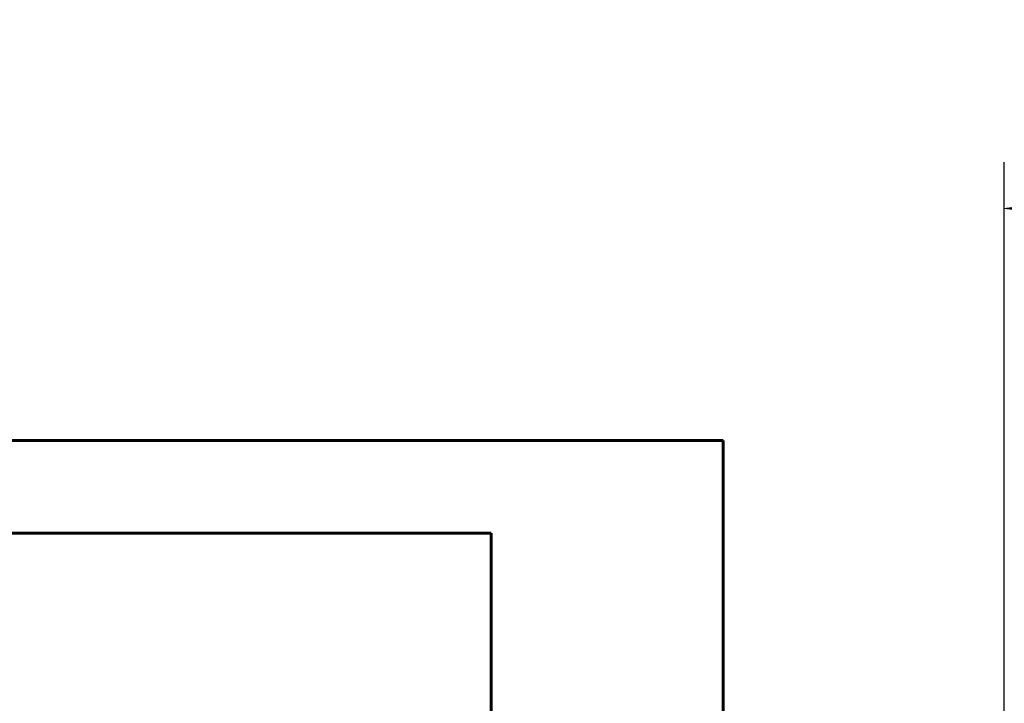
# Model space of a CAD drawing. Header units: millimetres. Extents: x 0 to 420, y 0 to 594.
# Tile 17 of 27: x 255 to 298, y 292 to 322. Entities that reach past the tile are written whole.
import ezdxf

# ---------------------------------------------------------------- set-up
doc = ezdxf.new("R2010")
doc.units = ezdxf.units.MM
doc.linetypes.add('K5LT_BASIC', pattern=[0])
doc.linetypes.add('K5LT_THIN', pattern=[0])
doc.layers.add('Системный слой', color=7, linetype='Continuous')
doc.styles.add('KDIMTEXTSTYLE', font='GOST_AU.SHX', dxfattribs={"width": 0.96, "oblique": 15, "height": 5})
doc.dimstyles.new('KDIMSTYLE (0.20)', dxfattribs={"dimtxt": 5, "dimasz": 1, "dimexe": 2, "dimexo": 0, "dimgap": 1, "dimtad": 1, "dimlfac": 5, "dimtxsty": 'KDIMTEXTSTYLE', "dimsah": 1, "dimcen": 0, "dimdle": 1, "dimadec": 0, "dimazin": 0, "dimtfac": 0.667, "dimtmove": 0, "dimatfit": 3, "dimfxl": 1, "dimtvp": 1, "dimtolj": 1, "dimtzin": 0, "dimarcsym": 0})

# ---------------------------------------------------------------- blocks, each defined once
blk = doc.blocks.new('KDIMARROW_01')
at = {"layer": 'Системный слой'}
blk.add_hatch(color=0, dxfattribs=at).paths.add_polyline_path([(-5, -0.658), (0, 0), (-5, 0.658), (-4.5, 0)])
at = {"layer": 'Системный слой', "color": 0, "linetype": 'K5LT_THIN', "lineweight": 18}
for p, q in [((-4.5, 0), (-5, 0.658)), ((-5, 0.658), (0, 0)), ((0, 0), (-5, -0.658)), ((-5, -0.658), (-4.5, 0)), ((0, 0), (-1, 0))]:
    blk.add_line(p, q, dxfattribs=at)

msp = doc.modelspace()

# ---------------------------------------------------------------- linework, layer by layer
at = {"layer": 'Системный слой', "color": 150, "linetype": 'K5LT_BASIC', "lineweight": 60, "true_color": 0x0080ff}
for p, q in [((159.6272, 303.6043), (285.6272, 303.6043)), ((285.6272, 303.6043), (285.6272, 303.0043)), ((285.6272, 303.0043), (285.6272, 282.2043)), ((169.6272, 299.6043), (275.6272, 299.6043)), ((275.6272, 299.6043), (275.6272, 282.2043))]:
    msp.add_line(p, q, dxfattribs=at)

# ---------------------------------------------------------------- dimensions: what is measured, and where the dimension line sits
at = {"layer": 'Системный слой', "color": 7}
msp.add_linear_dim(base=(158.1272, 313.6043), p1=(297.7507, 258.2178), p2=(158.1272, 250.6043), location=(227.9389, 313.6043), text='\\H5.0;\\W0.965;\\Q15;\\H5.0;\\W0.965;\\Q15;\\Q15;Ш', dimstyle='KDIMSTYLE (0.20)', override={"dimexo": 0, "dimblk1": 'KDIMARROW_01', "dimblk2": 'KDIMARROW_01', "dimse1": 0, "dimse2": 0, "dimclrt": 7, "dimtolj": 1}, dxfattribs=at).render()

doc.saveas('drawing.dxf')
